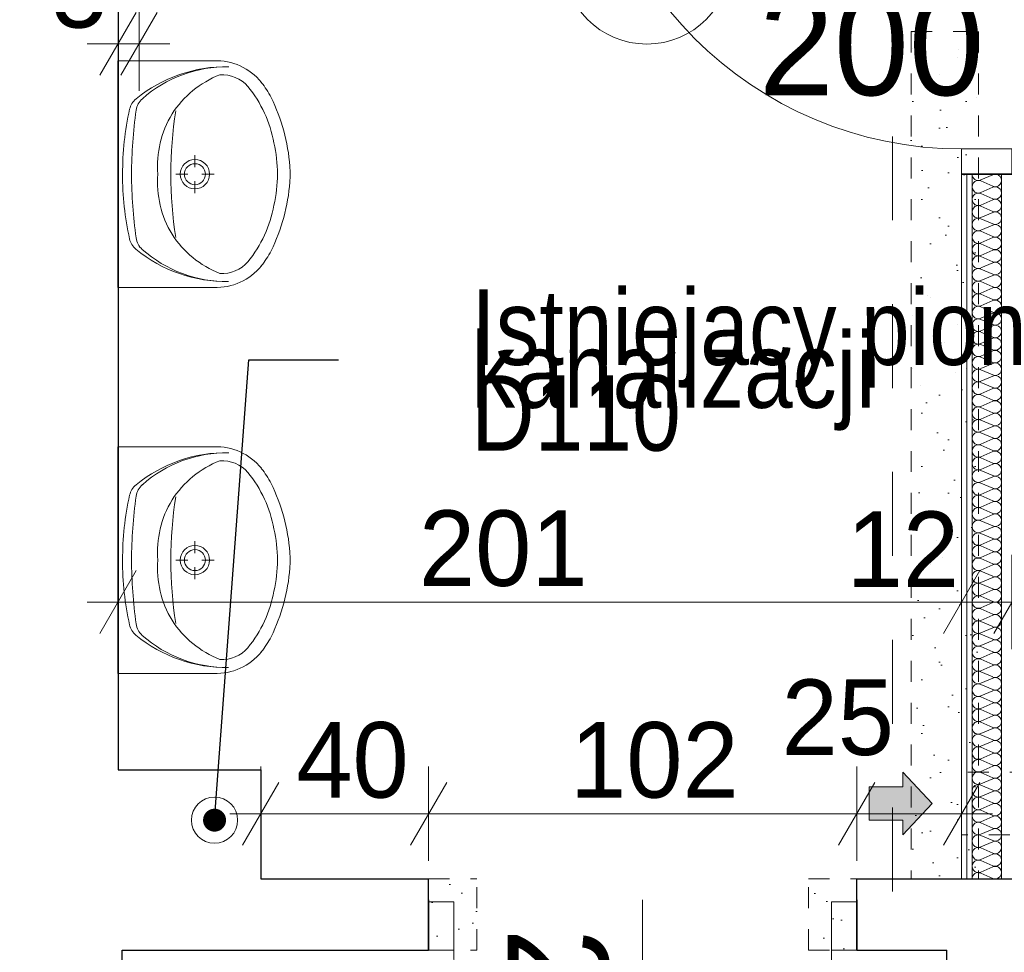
# Model space of a CAD drawing. Extents: x -145259 to -66341, y -2316 to 227384.
# Tile 56 of 141: x -93663 to -91317, y 97429 to 99652. Entities that reach past the tile are written whole.
import ezdxf

# ---------------------------------------------------------------- set-up
doc = ezdxf.new("R2010")
doc.units = 0
doc.header["$MEASUREMENT"] = 0
doc.linetypes.add('Hidden Line', pattern=[100, 50, -50])
doc.linetypes.add('Przerywana', pattern=[400, 200, -200])
for name, color, linetype, lineweight in [('Arch drzwi_Nr_Pióra__5', 7, 'Continuous', 13), ('arch izolacje_Nr_Pióra__5', 7, 'Continuous', 13), ('Arch opisy okien_Nr_Pióra__5', 7, 'Continuous', 13), ('Arch wymiary_Nr_Pióra__21', 7, 'Continuous', 13), ('Arch wymiary_Nr_Pióra__5', 7, 'Continuous', 13), ('Arch zmurowania_Nr_Pióra__27', 7, 'Continuous', 35), ('Arch ściany działowe_Nr_Pióra__5', 7, 'Continuous', 13), ('Drzwi ArchiCAD_Nr_Pióra__27', 7, 'Continuous', 35), ('Drzwi ArchiCAD_Nr_Pióra__5', 7, 'Continuous', 13), ('Inwent kominy_Nr_Pióra__21', 7, 'Continuous', 13), ('INWENT OPISY_Nr_Pióra__21', 7, 'Continuous', 13), ('INWENT STROPY_Nr_Pióra__21', 7, 'Continuous', 13), ('INWENT wyposarzenie_Nr_Pióra__21', 7, 'Continuous', 13), ('INWENT.ŚCIANY_Nr_Pióra__1', 7, 'Continuous', 25)]:
    doc.layers.add(name, color=color, linetype=linetype, lineweight=lineweight)
for name, color, linetype in [('arch izolacje', 7, 'Continuous'), ('Arch wymiary', 7, 'Continuous'), ('Arch zmurowania', 7, 'Continuous'), ('Drzwi ArchiCAD', 7, 'Continuous'), ('INWENT wyposarzenie', 7, 'Continuous')]:
    doc.layers.add(name, color=color, linetype=linetype)
for name, color, linetype, lineweight, true_color in [('Arch wyburzenia_Nr_Pióra__2', 7, 'Continuous', 13, 0x7f7f7f), ('INWENT kanalizacja_Nr_Pióra__118', 7, 'Continuous', 13, 0x573938), ('INWENT.ŚCIANY_Nr_Pióra__2', 7, 'Continuous', 13, 0x7f7f7f)]:
    doc.layers.add(name, color=color, linetype=linetype, lineweight=lineweight, true_color=true_color)
doc.styles.add('GENERATED_STYLE_1', font='txt')
doc.styles.add('GENERATED_STYLE_4', font='txt')
doc.styles.add('GENERATED_STYLE_7', font='txt')
doc.dimstyles.new('GENERATED_STYLE__2', dxfattribs={"dimtxt": 179.999995, "dimasz": 114, "dimexe": 0.18, "dimexo": 0, "dimgap": 0.09, "dimtad": 1, "dimtih": 1, "dimtoh": 1, "dimdec": 0, "dimlfac": 0.1, "dimzin": 0, "dimdsep": 46, "dimtxsty": 'GENERATED_STYLE_1', "dimblk": 'ARROWHEAD_2', "dimblk1": 'ARROWHEAD_2', "dimblk2": 'ARROWHEAD_2', "dimcen": 0.09, "dimclrd": 7, "dimclre": 7, "dimclrt": 7, "dimazin": 0, "dimtfac": 1, "dimtdec": 4, "dimtmove": 0, "dimatfit": 3, "dimfxl": 0, "dimtolj": 1, "dimtzin": 0, "dimarcsym": 0})
doc.dimstyles.new('GENERATED_STYLE__3', dxfattribs={"dimtxt": 179.999995, "dimasz": 114, "dimexe": 0.18, "dimexo": 0, "dimgap": 0.09, "dimtad": 1, "dimtih": 1, "dimtoh": 1, "dimdec": 0, "dimlfac": 0.1, "dimzin": 0, "dimdsep": 46, "dimtxsty": 'GENERATED_STYLE_1', "dimblk": 'ARROWHEAD_2', "dimblk1": 'ARROWHEAD_2', "dimblk2": 'ARROWHEAD_2', "dimcen": 0.09, "dimclrd": 7, "dimclre": 7, "dimclrt": 7, "dimazin": 0, "dimtfac": 1, "dimtdec": 4, "dimtmove": 2, "dimatfit": 3, "dimfxl": 0, "dimtolj": 1, "dimtzin": 0, "dimarcsym": 0})
doc.dimstyles.new('GENERATED_STYLE__9', dxfattribs={"dimtxt": 0.18, "dimasz": 109.44, "dimexe": 0.18, "dimexo": 0.0625, "dimgap": 0.09, "dimtad": 0, "dimtih": 1, "dimtoh": 1, "dimdec": 4, "dimzin": 0, "dimdsep": 46, "dimcen": 0.09, "dimadec": 0, "dimazin": 0, "dimtfac": 1, "dimtdec": 4, "dimtmove": 0, "dimatfit": 3, "dimldrblk": 'ARROWHEAD_11', "dimfxl": 0, "dimtolj": 1, "dimtzin": 0, "dimarcsym": 0})
pattern_1 = [(45, (0, 200), (-63.63961, 63.63961), [0, -60, 0, -90]), (110, (200, 200), (84.572336, 30.78181), [0, -44, 0, -76])]

# ---------------------------------------------------------------- blocks, each defined once
blk = doc.blocks.new('D1 Drzwi proste 14_11')
at = {"layer": 'Drzwi ArchiCAD_Nr_Pióra__27', "linetype": 'Continuous'}
for p, q in [((-510, 0), (-510, -115)), ((510, 0), (510, -115))]:
    blk.add_line(p, q, dxfattribs=at)
at = {"layer": 'Drzwi ArchiCAD_Nr_Pióra__5', "linetype": 'Continuous'}
for p, q in [((450, 0), (450, 900)), ((-450, 0), (-510, 0)), ((-510, 0), (-510, -115)), ((-450, -115), (-450, 0)), ((510, 0), (450, 0)), ((450, 0), (450, -115)), ((510, -115), (510, 0)), ((-510, -115), (-450, -115)), ((450, -115), (510, -115))]:
    blk.add_line(p, q, dxfattribs=at)
blk.add_arc((450, 0), 900, 90, 180, dxfattribs=at)
blk = doc.blocks.new('Ściana_244', base_point=(-91668.7, 97553.6))
at = {"layer": 'Arch zmurowania_Nr_Pióra__27', "linetype": 'Continuous'}
for p, q in [((-92688.7, 97548.6), (-92688.7, 97553.6)), ((-91668.7, 97548.6), (-91668.7, 97553.6)), ((-92688.7, 97433.6), (-92688.7, 97548.6)), ((-91668.7, 97433.6), (-91668.7, 97548.6))]:
    blk.add_line(p, q, dxfattribs=at)
at = {"layer": 'Drzwi ArchiCAD', "color": 8, "linetype": 'Continuous', "lineweight": 13, "true_color": 0x7f7f7f, "xscale": -1, "zscale": 1000, "rotation": 180}
blk.add_blockref('D1 Drzwi proste 14_11', (-92178.7, 97433.6), dxfattribs=at)
blk = doc.blocks.new('D1 Drzwi proste 14_12')
at = {"layer": 'Drzwi ArchiCAD_Nr_Pióra__27', "linetype": 'Continuous'}
for p, q in [((-510, 0), (-510, -120)), ((510, 0), (510, -120))]:
    blk.add_line(p, q, dxfattribs=at)
at = {"layer": 'Drzwi ArchiCAD_Nr_Pióra__5', "linetype": 'Continuous'}
for p, q in [((450, 0), (450, 900)), ((-450, 0), (-510, 0)), ((-510, 0), (-510, -120)), ((-450, -120), (-450, 0)), ((510, 0), (450, 0)), ((450, 0), (450, -120)), ((510, -120), (510, 0)), ((-510, -120), (-450, -120)), ((450, -120), (510, -120))]:
    blk.add_line(p, q, dxfattribs=at)
blk.add_arc((450, 0), 900, 90, 180, dxfattribs=at)
blk = doc.blocks.new('Ściana_258', base_point=(-91298.7, 100303.6))
at = {"layer": 'Arch zmurowania_Nr_Pióra__27', "linetype": 'Continuous'}
for p, q in [((-91418.7, 100303.6), (-91298.7, 100303.6)), ((-91418.7, 99283.6), (-91298.7, 99283.6))]:
    blk.add_line(p, q, dxfattribs=at)
at = {"layer": 'Drzwi ArchiCAD', "color": 8, "linetype": 'Continuous', "lineweight": 13, "true_color": 0x7f7f7f, "zscale": 1000, "rotation": 90}
blk.add_blockref('D1 Drzwi proste 14_12', (-91418.7, 99793.6), dxfattribs=at)
blk = doc.blocks.new('Symbol Umywalka 14_24', base_point=(-93018.7, 98093.6))
at = {"layer": 'INWENT wyposarzenie_Nr_Pióra__21', "linetype": 'Continuous'}
for p, q in [((-93428.8, 98093.6), (-93428.8, 98633.6)), ((-93428.8, 98633.6), (-93200.3, 98633.6)), ((-93428.8, 98448.7), (-93428.8, 98278.5)), ((-93245.5, 98409), (-93245.5, 98380.2)), ((-93290.9, 98363.5), (-93262.1, 98363.5)), ((-93245.5, 98346.8), (-93245.5, 98318)), ((-93228.8, 98363.5), (-93200, 98363.5)), ((-93428.8, 98093.6), (-93200.3, 98093.6))]:
    blk.add_line(p, q, dxfattribs=at)
for radius in [35, 25]:
    blk.add_circle((-93245.5, 98363.5), radius, dxfattribs=at)
for centre, radius, start, end in [((-93194.4, 98496.4), 137.4, 38.7454, 92.4552), ((-93170.8, 98280.1), 339.6, 89.0153, 129.2578), ((-93169, 98314.5), 305.1, 89.2458, 131.398), ((-93097.8, 98376.5), 240.7, 111.5519, 147.1558), ((-93180.6, 98519.6), 80.9, 40.8016, 93.9306), ((-93253.4, 98449.3), 212.8, 27.1571, 38.6848), ((-93346.1, 98387), 293, 9.9978, 39.2851), ((-93357.2, 98508.2), 45, 129.2578, 167.2285), ((-93341, 98509.7), 45, 131.398, 172.0921), ((-93462.4, 98349.9), 444.2, 4.2052, 26.2597), ((-92741.9, 98368.7), 675.9, 167.2285, 180.4328), ((-92242.7, 98357.1), 1153.8, 172.0921, 179.6775), ((-92318, 98363.6), 984.9, 171.1796, 188.8266), ((-93093.9, 98382.9), 240.6, 148.9439, 184.606), ((-93365.4, 98363.6), 316.7, 346.4334, 13.5666), ((-93288.7, 98363.6), 270, 355.9876, 4.0124), ((-92741.9, 98357.8), 675.9, 179.4897, 192.694), ((-92242.7, 98368.8), 1153.8, 180.245, 187.8304), ((-93093.9, 98344.3), 240.6, 175.394, 211.0561), ((-93462.4, 98377.3), 444.2, 333.7403, 355.7948), ((-93346.1, 98340.2), 293, 320.7149, 350.0022), ((-93357.4, 98219.2), 45, 192.694, 230.6648), ((-93341.2, 98217.7), 45, 187.8304, 228.5245), ((-93097.8, 98350.7), 240.7, 212.8442, 248.4481), ((-93170.7, 98447.1), 339.6, 230.6648, 270.9072), ((-93168.9, 98412.6), 305.1, 228.5245, 270.6767), ((-93253.4, 98277.9), 212.8, 321.3152, 332.8429), ((-93194.4, 98230.8), 137.4, 267.5448, 321.2546), ((-93180.6, 98207.6), 80.9, 266.0694, 319.1984)]:
    blk.add_arc(centre, radius, start, end, dxfattribs=at)
blk = doc.blocks.new('Symbol Umywalka 14_43', base_point=(-93018.7, 99013.7))
at = {"layer": 'INWENT wyposarzenie_Nr_Pióra__21', "linetype": 'Continuous'}
for p, q in [((-93428.8, 99013.7), (-93428.8, 99553.7)), ((-93428.8, 99553.7), (-93200.3, 99553.7)), ((-93428.8, 99368.7), (-93428.8, 99198.6)), ((-93245.5, 99329), (-93245.5, 99300.2)), ((-93290.9, 99283.5), (-93262.1, 99283.5)), ((-93245.5, 99266.9), (-93245.5, 99238.1)), ((-93228.8, 99283.5), (-93200, 99283.5)), ((-93428.8, 99013.7), (-93200.3, 99013.7))]:
    blk.add_line(p, q, dxfattribs=at)
for radius in [35, 25]:
    blk.add_circle((-93245.5, 99283.5), radius, dxfattribs=at)
for centre, radius, start, end in [((-93194.4, 99416.4), 137.4, 38.7454, 92.4552), ((-93170.8, 99200.1), 339.6, 89.0153, 129.2578), ((-93169, 99234.6), 305.1, 89.2458, 131.398), ((-93097.8, 99296.6), 240.7, 111.5519, 147.1558), ((-93180.6, 99439.7), 80.9, 40.8016, 93.9306), ((-93253.4, 99369.4), 212.8, 27.1571, 38.6848), ((-93346.1, 99307.1), 293, 9.9978, 39.2851), ((-93357.2, 99428.2), 45, 129.2578, 167.2285), ((-93341, 99429.7), 45, 131.398, 172.0921), ((-93462.4, 99270), 444.2, 4.2052, 26.2597), ((-92741.9, 99288.8), 675.9, 167.2285, 180.4328), ((-92242.7, 99277.2), 1153.8, 172.0921, 179.6775), ((-93093.9, 99303), 240.6, 148.9439, 184.606), ((-92318, 99283.6), 984.9, 171.1796, 188.8266), ((-93365.4, 99283.7), 316.7, 346.4334, 13.5666), ((-93288.7, 99283.7), 270, 355.9876, 4.0124), ((-92741.9, 99277.9), 675.9, 179.4897, 192.694), ((-92242.7, 99288.8), 1153.8, 180.245, 187.8304), ((-93093.9, 99264.3), 240.6, 175.394, 211.0561), ((-93462.4, 99297.3), 444.2, 333.7403, 355.7948), ((-93346.1, 99260.2), 293, 320.7149, 350.0022), ((-93357.4, 99139.3), 45, 192.694, 230.6648), ((-93341.2, 99137.8), 45, 187.8304, 228.5245), ((-93097.8, 99270.8), 240.7, 212.8442, 248.4481), ((-93170.7, 99367.1), 339.6, 230.6648, 270.9072), ((-93168.9, 99332.6), 305.1, 228.5245, 270.6767), ((-93253.4, 99197.9), 212.8, 321.3152, 332.8429), ((-93180.6, 99127.6), 80.9, 266.0694, 319.1984), ((-93194.4, 99150.9), 137.4, 267.5448, 321.2546)]:
    blk.add_arc(centre, radius, start, end, dxfattribs=at)
blk = doc.blocks.new('Izolacja cieplna 14_51', base_point=(-91393.7, 99283.6))
at = {"layer": 'arch izolacje_Nr_Pióra__5', "linetype": 'Continuous'}
for p, q in [((-91344.6, 99282.3), (-91372.9, 99269.9)), ((-91372.9, 99267.3), (-91344.6, 99254.9)), ((-91344.6, 99252.3), (-91372.9, 99239.9)), ((-91372.9, 99237.3), (-91344.6, 99224.9)), ((-91344.6, 99222.3), (-91372.9, 99209.9)), ((-91372.9, 99207.3), (-91344.6, 99194.9)), ((-91344.6, 99192.3), (-91372.9, 99179.9)), ((-91372.9, 99177.3), (-91344.6, 99164.9)), ((-91344.6, 99162.3), (-91372.9, 99149.9)), ((-91372.9, 99147.3), (-91344.6, 99134.9)), ((-91344.6, 99132.3), (-91372.9, 99119.9)), ((-91372.9, 99117.3), (-91344.6, 99104.9)), ((-91344.6, 99102.3), (-91372.9, 99089.9)), ((-91372.9, 99087.3), (-91344.6, 99074.9)), ((-91344.6, 99072.3), (-91372.9, 99059.9)), ((-91372.9, 99057.3), (-91344.6, 99044.9)), ((-91344.6, 99042.3), (-91372.9, 99029.9)), ((-91372.9, 99027.3), (-91344.6, 99014.9)), ((-91344.6, 99012.3), (-91372.9, 98999.9)), ((-91372.9, 98997.3), (-91344.6, 98984.9)), ((-91344.6, 98982.3), (-91372.9, 98969.9)), ((-91372.9, 98967.3), (-91344.6, 98954.9)), ((-91344.6, 98952.3), (-91372.9, 98939.9)), ((-91372.9, 98937.3), (-91344.6, 98924.9)), ((-91344.6, 98922.3), (-91372.9, 98909.9)), ((-91372.9, 98907.3), (-91344.6, 98894.9)), ((-91344.6, 98892.3), (-91372.9, 98879.9)), ((-91372.9, 98877.3), (-91344.6, 98864.9)), ((-91344.6, 98862.3), (-91372.9, 98849.9)), ((-91372.9, 98847.3), (-91344.6, 98834.9)), ((-91344.6, 98832.3), (-91372.9, 98819.9)), ((-91372.9, 98817.3), (-91344.6, 98804.9)), ((-91344.6, 98802.3), (-91372.9, 98789.9)), ((-91372.9, 98787.3), (-91344.6, 98774.9)), ((-91344.6, 98772.3), (-91372.9, 98759.9)), ((-91372.9, 98757.3), (-91344.6, 98744.9)), ((-91344.6, 98742.3), (-91372.9, 98729.9)), ((-91372.9, 98727.3), (-91344.6, 98714.9)), ((-91344.6, 98712.3), (-91372.9, 98699.9)), ((-91372.9, 98697.3), (-91344.6, 98684.9)), ((-91344.6, 98682.3), (-91372.9, 98669.9)), ((-91372.9, 98667.3), (-91344.6, 98654.9)), ((-91344.6, 98652.3), (-91372.9, 98639.9)), ((-91372.9, 98637.3), (-91344.6, 98624.9)), ((-91344.6, 98622.3), (-91372.9, 98609.9)), ((-91372.9, 98607.3), (-91344.6, 98594.9)), ((-91344.6, 98592.3), (-91372.9, 98579.9)), ((-91372.9, 98577.3), (-91344.6, 98564.9)), ((-91344.6, 98562.3), (-91372.9, 98549.9)), ((-91372.9, 98547.3), (-91344.6, 98534.9)), ((-91344.6, 98532.3), (-91372.9, 98519.9)), ((-91372.9, 98517.3), (-91344.6, 98504.9)), ((-91344.6, 98502.3), (-91372.9, 98489.9)), ((-91372.9, 98487.3), (-91344.6, 98474.9)), ((-91344.6, 98472.3), (-91372.9, 98459.9)), ((-91372.9, 98457.3), (-91344.6, 98444.9)), ((-91344.6, 98442.3), (-91372.9, 98429.9)), ((-91372.9, 98427.3), (-91344.6, 98414.9)), ((-91344.6, 98412.3), (-91372.9, 98399.9)), ((-91372.9, 98397.3), (-91344.6, 98384.9)), ((-91344.6, 98382.3), (-91372.9, 98369.9)), ((-91372.9, 98367.3), (-91344.6, 98354.9)), ((-91344.6, 98352.3), (-91372.9, 98339.9)), ((-91372.9, 98337.3), (-91344.6, 98324.9)), ((-91344.6, 98322.3), (-91372.9, 98309.9)), ((-91372.9, 98307.3), (-91344.6, 98294.9)), ((-91344.6, 98292.3), (-91372.9, 98279.9)), ((-91372.9, 98277.3), (-91344.6, 98264.9)), ((-91344.6, 98262.3), (-91372.9, 98249.9)), ((-91372.9, 98247.3), (-91344.6, 98234.9)), ((-91344.6, 98232.3), (-91372.9, 98219.9)), ((-91372.9, 98217.3), (-91344.6, 98204.9)), ((-91344.6, 98202.3), (-91372.9, 98189.9)), ((-91372.9, 98187.3), (-91344.6, 98174.9)), ((-91344.6, 98172.3), (-91372.9, 98159.9)), ((-91372.9, 98157.3), (-91344.6, 98144.9)), ((-91344.6, 98142.3), (-91372.9, 98129.9)), ((-91372.9, 98127.3), (-91344.6, 98114.9)), ((-91344.6, 98112.3), (-91372.9, 98099.9)), ((-91372.9, 98097.3), (-91344.6, 98084.9)), ((-91344.6, 98082.3), (-91372.9, 98069.9)), ((-91372.9, 98067.3), (-91344.6, 98054.9)), ((-91344.6, 98052.3), (-91372.9, 98039.9)), ((-91372.9, 98037.3), (-91344.6, 98024.9)), ((-91344.6, 98022.3), (-91372.9, 98009.9)), ((-91372.9, 98007.3), (-91344.6, 97994.9)), ((-91344.6, 97992.3), (-91372.9, 97979.9)), ((-91372.9, 97977.3), (-91344.6, 97964.9)), ((-91344.6, 97962.3), (-91372.9, 97949.9)), ((-91372.9, 97947.3), (-91344.6, 97934.9)), ((-91344.6, 97932.3), (-91372.9, 97919.9)), ((-91372.9, 97917.3), (-91344.6, 97904.9)), ((-91344.6, 97902.3), (-91372.9, 97889.9)), ((-91372.9, 97887.3), (-91344.6, 97874.9)), ((-91344.6, 97872.3), (-91372.9, 97859.9)), ((-91372.9, 97857.3), (-91344.6, 97844.9)), ((-91344.6, 97842.3), (-91372.9, 97829.9)), ((-91372.9, 97827.3), (-91344.6, 97814.9)), ((-91344.6, 97812.3), (-91372.9, 97799.9)), ((-91372.9, 97797.3), (-91344.6, 97784.9)), ((-91344.6, 97782.3), (-91372.9, 97769.9)), ((-91372.9, 97767.3), (-91344.6, 97754.9)), ((-91344.6, 97752.3), (-91372.9, 97739.9)), ((-91372.9, 97737.3), (-91344.6, 97724.9)), ((-91344.6, 97722.3), (-91372.9, 97709.9)), ((-91372.9, 97707.3), (-91344.6, 97694.9)), ((-91344.6, 97692.3), (-91372.9, 97679.9)), ((-91372.9, 97677.3), (-91344.6, 97664.9)), ((-91344.6, 97662.3), (-91372.9, 97649.9)), ((-91372.9, 97647.3), (-91344.6, 97634.9)), ((-91344.6, 97632.3), (-91372.9, 97619.9)), ((-91372.9, 97617.3), (-91344.6, 97604.9))]:
    blk.add_line(p, q, dxfattribs=at)
for centre, start_param, end_param in [((-91338.6, 99268.6), 5.870392, 9.837571), ((-91378.9, 99253.6), 2.7288, 6.695979), ((-91378.9, 99283.6), 4.712389, 6.695979), ((-91378.9, 99223.6), 2.7288, 6.695979), ((-91338.6, 99238.6), 5.870392, 9.837571), ((-91338.6, 99208.6), 5.870392, 9.837571), ((-91378.9, 99193.6), 2.7288, 6.695979), ((-91338.6, 99178.6), 5.870392, 9.837571), ((-91378.9, 99163.6), 2.7288, 6.695979), ((-91378.9, 99133.6), 2.7288, 6.695979), ((-91338.6, 99148.6), 5.870392, 9.837571), ((-91338.6, 99118.6), 5.870392, 9.837571), ((-91378.9, 99103.6), 2.7288, 6.695979), ((-91338.6, 99088.6), 5.870392, 9.837571), ((-91378.9, 99073.6), 2.7288, 6.695979), ((-91338.6, 99058.6), 5.870392, 9.837571), ((-91378.9, 99043.6), 2.7288, 6.695979), ((-91378.9, 99013.6), 2.7288, 6.695979), ((-91338.6, 99028.6), 5.870392, 9.837571), ((-91338.6, 98998.6), 5.870392, 9.837571), ((-91378.9, 98983.6), 2.7288, 6.695979), ((-91338.6, 98968.6), 5.870392, 9.837571), ((-91378.9, 98953.6), 2.7288, 6.695979), ((-91378.9, 98923.6), 2.7288, 6.695979), ((-91338.6, 98938.6), 5.870392, 9.837571), ((-91378.9, 98893.6), 2.7288, 6.695979), ((-91338.6, 98908.6), 5.870392, 9.837571), ((-91338.6, 98878.6), 5.870392, 9.837571), ((-91378.9, 98863.6), 2.7288, 6.695979), ((-91338.6, 98848.6), 5.870392, 9.837571), ((-91378.9, 98833.6), 2.7288, 6.695979), ((-91378.9, 98803.6), 2.7288, 6.695979), ((-91338.6, 98818.6), 5.870392, 9.837571), ((-91338.6, 98788.6), 5.870392, 9.837571), ((-91378.9, 98773.6), 2.7288, 6.695979), ((-91338.6, 98758.6), 5.870392, 9.837571), ((-91378.9, 98743.6), 2.7288, 6.695979), ((-91378.9, 98713.6), 2.7288, 6.695979), ((-91338.6, 98728.6), 5.870392, 9.837571), ((-91378.9, 98683.6), 2.7288, 6.695979), ((-91338.6, 98698.6), 5.870392, 9.837571), ((-91338.6, 98668.6), 5.870392, 9.837571), ((-91378.9, 98653.6), 2.7288, 6.695979), ((-91338.6, 98638.6), 5.870392, 9.837571), ((-91378.9, 98623.6), 2.7288, 6.695979), ((-91378.9, 98593.6), 2.7288, 6.695979), ((-91338.6, 98608.6), 5.870392, 9.837571), ((-91338.6, 98578.6), 5.870392, 9.837571), ((-91378.9, 98563.6), 2.7288, 6.695979), ((-91338.6, 98548.6), 5.870392, 9.837571), ((-91378.9, 98533.6), 2.7288, 6.695979), ((-91338.6, 98518.6), 5.870392, 9.837571), ((-91378.9, 98503.6), 2.7288, 6.695979), ((-91378.9, 98473.6), 2.7288, 6.695979), ((-91338.6, 98488.6), 5.870392, 9.837571), ((-91338.6, 98458.6), 5.870392, 9.837571), ((-91378.9, 98443.6), 2.7288, 6.695979), ((-91338.6, 98428.6), 5.870392, 9.837571), ((-91378.9, 98413.6), 2.7288, 6.695979), ((-91378.9, 98383.6), 2.7288, 6.695979), ((-91338.6, 98398.6), 5.870392, 9.837571), ((-91378.9, 98353.6), 2.7288, 6.695979), ((-91338.6, 98368.6), 5.870392, 9.837571), ((-91338.6, 98338.6), 5.870392, 9.837571), ((-91378.9, 98323.6), 2.7288, 6.695979), ((-91338.6, 98308.6), 5.870392, 9.837571), ((-91378.9, 98293.6), 2.7288, 6.695979), ((-91378.9, 98263.6), 2.7288, 6.695979), ((-91338.6, 98278.6), 5.870392, 9.837571), ((-91338.6, 98248.6), 5.870392, 9.837571), ((-91378.9, 98233.6), 2.7288, 6.695979), ((-91338.6, 98218.6), 5.870392, 9.837571), ((-91378.9, 98203.6), 2.7288, 6.695979), ((-91378.9, 98173.6), 2.7288, 6.695979), ((-91338.6, 98188.6), 5.870392, 9.837571), ((-91378.9, 98143.6), 2.7288, 6.695979), ((-91338.6, 98158.6), 5.870392, 9.837571), ((-91338.6, 98128.6), 5.870392, 9.837571), ((-91378.9, 98113.6), 2.7288, 6.695979), ((-91338.6, 98098.6), 5.870392, 9.837571), ((-91378.9, 98083.6), 2.7288, 6.695979), ((-91378.9, 98053.6), 2.7288, 6.695979), ((-91338.6, 98068.6), 5.870392, 9.837571), ((-91338.6, 98038.6), 5.870392, 9.837571), ((-91378.9, 98023.6), 2.7288, 6.695979), ((-91338.6, 98008.6), 5.870392, 9.837571), ((-91378.9, 97993.6), 2.7288, 6.695979), ((-91338.6, 97978.6), 5.870392, 9.837571), ((-91378.9, 97963.6), 2.7288, 6.695979), ((-91378.9, 97933.6), 2.7288, 6.695979), ((-91338.6, 97948.6), 5.870392, 9.837571), ((-91338.6, 97918.6), 5.870392, 9.837571), ((-91378.9, 97903.6), 2.7288, 6.695979), ((-91338.6, 97888.6), 5.870392, 9.837571), ((-91378.9, 97873.6), 2.7288, 6.695979), ((-91378.9, 97843.6), 2.7288, 6.695979), ((-91338.6, 97858.6), 5.870392, 9.837571), ((-91338.6, 97828.6), 5.870392, 9.837571), ((-91378.9, 97813.6), 2.7288, 6.695979), ((-91338.6, 97798.6), 5.870392, 9.837571), ((-91378.9, 97783.6), 2.7288, 6.695979), ((-91338.6, 97768.6), 5.870392, 9.837571), ((-91378.9, 97753.6), 2.7288, 6.695979), ((-91378.9, 97723.6), 2.7288, 6.695979), ((-91338.6, 97738.6), 5.870392, 9.837571), ((-91338.6, 97708.6), 5.870392, 9.837571), ((-91378.9, 97693.6), 2.7288, 6.695979), ((-91338.6, 97678.6), 5.870392, 9.837571), ((-91378.9, 97663.6), 2.7288, 6.695979), ((-91378.9, 97633.6), 2.7288, 6.695979), ((-91338.6, 97648.6), 5.870392, 9.837571), ((-91378.9, 97603.6), 2.7288, 4.712389), ((-91338.6, 97618.6), 5.870392, 9.837571)]:
    blk.add_ellipse(centre, major_axis=(0, -15), ratio=0.992498, start_param=start_param, end_param=end_param, dxfattribs=at)
blk = doc.blocks.new('*D1365')
at = {"layer": 'Arch wymiary_Nr_Pióra__5', "linetype": 'Continuous'}
for p, q in [((-93428.7, 98151), (-93428.7, 98376)), ((-91418.7, 98151), (-91418.7, 98376)), ((-93385.4, 98338.5), (-93472, 98188.5)), ((-91375.4, 98338.5), (-91462, 98188.5)), ((-93502.1, 98263.5), (-93428.7, 98263.5)), ((-93428.7, 98263.5), (-91418.7, 98263.5))]:
    blk.add_line(p, q, dxfattribs=at)
at = {"layer": 'Arch wymiary_Nr_Pióra__21', "char_height": 180, "attachment_point": 7, "style": 'GENERATED_STYLE_1'}
for s, insert in [('{201}', (-92711.7, 98299.5)), ('{12}', (-91692.5, 98299.5)), ('{167}', (-90695.1, 98299.5)), ('{1}', (-89789.3, 98299.5)), ('{145}', (-89066.5, 98299.5))]:
    blk.add_mtext(s, dxfattribs=dict(at, insert=insert))
blk = doc.blocks.new('ARROWHEAD_2')
at = {"color": 0, "linetype": 'Continuous', "lineweight": 0}
for p, q in [((-0.378, -0.655), (0.378, 0.655)), ((0, 0), (-1, 0))]:
    blk.add_line(p, q, dxfattribs=at)
blk = doc.blocks.new('*D1366')
at = {"layer": 'Arch wymiary_Nr_Pióra__5', "linetype": 'Continuous'}
for p, q in [((-91418.7, 98151), (-91418.7, 98376)), ((-91298.7, 98151), (-91298.7, 98376)), ((-91375.4, 98338.5), (-91462, 98188.5)), ((-91255.4, 98338.5), (-91342, 98188.5)), ((-91418.7, 98263.5), (-91298.7, 98263.5))]:
    blk.add_line(p, q, dxfattribs=at)
at = {"layer": 'Arch wymiary_Nr_Pióra__21', "char_height": 180, "attachment_point": 7, "style": 'GENERATED_STYLE_1'}
for s, insert in [('{201}', (-92711.7, 98299.5)), ('{12}', (-91692.5, 98299.5)), ('{167}', (-90695.1, 98299.5)), ('{1}', (-89789.3, 98299.5)), ('{145}', (-89066.5, 98299.5))]:
    blk.add_mtext(s, dxfattribs=dict(at, insert=insert))
blk = doc.blocks.new('*D1367')
at = {"layer": 'Arch wymiary_Nr_Pióra__5', "linetype": 'Continuous'}
for p, q in [((-91298.7, 98151), (-91298.7, 98376)), ((-89630.7, 98151), (-89630.7, 98376)), ((-91255.4, 98338.5), (-91342, 98188.5)), ((-89674, 98188.5), (-89587.4, 98338.5)), ((-89575.4, 98338.5), (-89662, 98188.5)), ((-91298.7, 98263.5), (-89630.7, 98263.5))]:
    blk.add_line(p, q, dxfattribs=at)
at = {"layer": 'Arch wymiary_Nr_Pióra__21', "char_height": 180, "attachment_point": 7, "style": 'GENERATED_STYLE_1'}
for s, insert in [('{201}', (-92711.7, 98299.5)), ('{12}', (-91692.5, 98299.5)), ('{167}', (-90695.1, 98299.5)), ('{1}', (-89789.3, 98299.5)), ('{145}', (-89066.5, 98299.5))]:
    blk.add_mtext(s, dxfattribs=dict(at, insert=insert))
blk = doc.blocks.new('*D1368')
at = {"layer": 'Arch wymiary_Nr_Pióra__5', "linetype": 'Continuous'}
for p, q in [((-89630.7, 98151), (-89630.7, 98376)), ((-89618.7, 98151), (-89618.7, 98376)), ((-89674, 98188.5), (-89587.4, 98338.5)), ((-89575.4, 98338.5), (-89662, 98188.5)), ((-89630.7, 98263.5), (-89618.7, 98263.5))]:
    blk.add_line(p, q, dxfattribs=at)
at = {"layer": 'Arch wymiary_Nr_Pióra__21', "char_height": 180, "attachment_point": 7, "style": 'GENERATED_STYLE_1'}
for s, insert in [('{201}', (-92711.7, 98299.5)), ('{12}', (-91692.5, 98299.5)), ('{167}', (-90695.1, 98299.5)), ('{1}', (-89789.3, 98299.5)), ('{145}', (-89066.5, 98299.5))]:
    blk.add_mtext(s, dxfattribs=dict(at, insert=insert))
blk = doc.blocks.new('*D1369')
at = {"layer": 'Arch wymiary_Nr_Pióra__5', "linetype": 'Continuous'}
for p, q in [((-89618.7, 98151), (-89618.7, 98376)), ((-88168.7, 98151), (-88168.7, 98376)), ((-89674, 98188.5), (-89587.4, 98338.5)), ((-89575.4, 98338.5), (-89662, 98188.5)), ((-88212, 98188.5), (-88125.4, 98338.5)), ((-89618.7, 98263.5), (-88168.7, 98263.5)), ((-88168.7, 98263.5), (-88095.4, 98263.5))]:
    blk.add_line(p, q, dxfattribs=at)
at = {"layer": 'Arch wymiary_Nr_Pióra__21', "char_height": 180, "attachment_point": 7, "style": 'GENERATED_STYLE_1'}
for s, insert in [('{201}', (-92711.7, 98299.5)), ('{12}', (-91692.5, 98299.5)), ('{167}', (-90695.1, 98299.5)), ('{1}', (-89789.3, 98299.5)), ('{145}', (-89066.5, 98299.5))]:
    blk.add_mtext(s, dxfattribs=dict(at, insert=insert))
blk = doc.blocks.new('*D1375')
at = {"layer": 'Arch wymiary_Nr_Pióra__5', "linetype": 'Continuous'}
for p, q in [((-93428.7, 99481.8), (-93428.7, 99706.8)), ((-93378.7, 99481.8), (-93378.7, 99706.8)), ((-93472, 99519.3), (-93385.4, 99669.3)), ((-93335.4, 99669.3), (-93422, 99519.3)), ((-93502.1, 99594.3), (-93428.7, 99594.3)), ((-93428.7, 99594.3), (-93378.7, 99594.3)), ((-93378.7, 99594.3), (-93305.4, 99594.3))]:
    blk.add_line(p, q, dxfattribs=at)
at = {"layer": 'Arch wymiary_Nr_Pióra__21', "insert": (-93587.3, 99630.3), "char_height": 180, "attachment_point": 7, "style": 'GENERATED_STYLE_1'}
blk.add_mtext('{5}', dxfattribs=at)
blk = doc.blocks.new('*D1420')
at = {"layer": 'Arch wymiary_Nr_Pióra__5', "linetype": 'Continuous'}
for p, q in [((-93088.7, 97646.3), (-93088.7, 97871.3)), ((-92688.7, 97646.3), (-92688.7, 97871.3)), ((-93045.4, 97833.8), (-93132, 97683.8)), ((-92645.4, 97833.8), (-92732, 97683.8)), ((-93162.1, 97758.8), (-93088.7, 97758.8)), ((-93088.7, 97758.8), (-92688.7, 97758.8))]:
    blk.add_line(p, q, dxfattribs=at)
at = {"layer": 'Arch wymiary_Nr_Pióra__21', "char_height": 180, "attachment_point": 7, "style": 'GENERATED_STYLE_1'}
for s, insert in [('{25}', (-91847.5, 97896.4)), ('{40}', (-93003.9, 97794.8)), ('{102}', (-92351.5, 97794.8))]:
    blk.add_mtext(s, dxfattribs=dict(at, insert=insert))
blk = doc.blocks.new('*D1421')
at = {"layer": 'Arch wymiary_Nr_Pióra__5', "linetype": 'Continuous'}
for p, q in [((-92688.7, 97646.3), (-92688.7, 97871.3)), ((-91668.7, 97646.3), (-91668.7, 97871.3)), ((-92645.4, 97833.8), (-92732, 97683.8)), ((-91625.4, 97833.8), (-91712, 97683.8)), ((-92688.7, 97758.8), (-91668.7, 97758.8))]:
    blk.add_line(p, q, dxfattribs=at)
at = {"layer": 'Arch wymiary_Nr_Pióra__21', "char_height": 180, "attachment_point": 7, "style": 'GENERATED_STYLE_1'}
for s, insert in [('{25}', (-91847.5, 97896.4)), ('{40}', (-93003.9, 97794.8)), ('{102}', (-92351.5, 97794.8))]:
    blk.add_mtext(s, dxfattribs=dict(at, insert=insert))
blk = doc.blocks.new('*D1422')
at = {"layer": 'Arch wymiary_Nr_Pióra__5', "linetype": 'Continuous'}
for p, q in [((-91668.7, 97646.3), (-91668.7, 97871.3)), ((-91418.7, 97646.3), (-91418.7, 97871.3)), ((-91625.4, 97833.8), (-91712, 97683.8)), ((-91462, 97683.8), (-91375.4, 97833.8)), ((-91668.7, 97758.8), (-91418.7, 97758.8)), ((-91418.7, 97758.8), (-91345.4, 97758.8))]:
    blk.add_line(p, q, dxfattribs=at)
at = {"layer": 'Arch wymiary_Nr_Pióra__21', "char_height": 180, "attachment_point": 7, "style": 'GENERATED_STYLE_1'}
for s, insert in [('{25}', (-91847.5, 97896.4)), ('{40}', (-93003.9, 97794.8)), ('{102}', (-92351.5, 97794.8))]:
    blk.add_mtext(s, dxfattribs=dict(at, insert=insert))
blk = doc.blocks.new('ARROWHEAD_11')
at = {"color": 0, "linetype": 'Continuous', "lineweight": 0}
blk.add_line((0, 0), (-1, 0), dxfattribs=at)
at = {"color": 0, "linetype": 'Continuous', "lineweight": 0, "const_width": 0.25, "flags": 128}
blk.add_lwpolyline([(-0.125, 0, 1), (0.125, 0, 1)], format="xyb", close=True, dxfattribs=at)

msp = doc.modelspace()

# ---------------------------------------------------------------- hatches: boundary and pattern name
at = {"layer": 'Arch wyburzenia_Nr_Pióra__2', "linetype": 'Continuous'}
h = msp.add_hatch(dxfattribs=at)
h.set_pattern_fill('Cut_Stone', color=256, style=0, pattern_type=2)
h.set_pattern_definition(pattern_1)
h.paths.add_polyline_path([(-91378.7, 97603.6), (-91378.7, 99623.6), (-91538.7, 99623.6), (-91538.7, 97603.6)], flags=0)
h = msp.add_hatch(dxfattribs=at)
h.set_pattern_fill('Cut_Stone', color=256, style=0, pattern_type=2)
h.set_pattern_definition(pattern_1)
h.paths.add_polyline_path([(-92688.7, 97433.6), (-92573.7, 97433.6), (-92573.7, 97603.6), (-92688.7, 97603.6)], flags=0)
h = msp.add_hatch(dxfattribs=at)
h.set_pattern_fill('Cut_Stone', color=256, style=0, pattern_type=2)
h.set_pattern_definition(pattern_1)
h.paths.add_polyline_path([(-91783.7, 97433.6), (-91668.7, 97433.6), (-91668.7, 97603.6), (-91783.7, 97603.6)], flags=0)
at = {"layer": 'Inwent kominy_Nr_Pióra__21', "linetype": 'Continuous'}
msp.add_hatch(color=256, dxfattribs=at).paths.add_polyline_path([(-91558.7, 97708.3), (-91558.7, 97743.3), (-91638.7, 97743.3), (-91638.7, 97823.3), (-91558.7, 97823.3), (-91558.7, 97858.3), (-91488.7, 97783.3)], flags=0)

# ---------------------------------------------------------------- linework, layer by layer
at = {"layer": 'Arch drzwi_Nr_Pióra__5', "linetype": 'Continuous'}
msp.add_line((-92178.7, 97553.6), (-92178.7, 96883.6), dxfattribs=at)
at = {"layer": 'Arch opisy okien_Nr_Pióra__5', "linetype": 'Continuous'}
msp.add_circle((-92168.7, 99793.6), 200, dxfattribs=at)
at = {"layer": 'Arch ściany działowe_Nr_Pióra__5', "linetype": 'Continuous'}
for p, q in [((-91418.7, 99283.6), (-91418.7, 97603.6)), ((-91406.2, 99283.6), (-91406.2, 97603.6)), ((-91393.7, 99283.6), (-91393.7, 97603.6)), ((-91323.7, 99283.6), (-91323.7, 97603.6))]:
    msp.add_line(p, q, dxfattribs=at)
at = {"layer": 'INWENT kanalizacja_Nr_Pióra__118', "linetype": 'Continuous'}
msp.add_circle((-93198.7, 97743.6), 55, dxfattribs=at)
at = {"layer": 'Inwent kominy_Nr_Pióra__21', "linetype": 'Continuous'}
for p, q in [((-91558.7, 97823.3), (-91558.7, 97858.3)), ((-91488.7, 97783.3), (-91558.7, 97858.3)), ((-91638.7, 97743.3), (-91638.7, 97823.3)), ((-91638.7, 97823.3), (-91558.7, 97823.3)), ((-91488.7, 97783.3), (-91558.7, 97708.3)), ((-91558.7, 97743.3), (-91638.7, 97743.3)), ((-91558.7, 97743.3), (-91558.7, 97708.3))]:
    msp.add_line(p, q, dxfattribs=at)
at = {"layer": 'Inwent kominy_Nr_Pióra__21', "linetype": 'Hidden Line'}
for p, q in [((-89353.7, 97858.3), (-91418.7, 97858.3)), ((-89503.7, 97708.3), (-91418.7, 97708.3))]:
    msp.add_line(p, q, dxfattribs=at)
at = {"layer": 'INWENT STROPY_Nr_Pióra__21', "linetype": 'Przerywana'}
msp.add_line((-91583.7, 94773.6), (-91583.7, 100883.6), dxfattribs=at)
at = {"layer": 'INWENT.ŚCIANY_Nr_Pióra__1', "linetype": 'Continuous'}
for p, q in [((-93428.7, 100883.6), (-93428.7, 97863.6)), ((-93428.7, 97863.6), (-93088.7, 97863.6)), ((-93088.7, 97863.6), (-93088.7, 97603.6)), ((-93088.7, 97603.6), (-92688.7, 97603.6)), ((-92688.7, 97433.6), (-92688.7, 97603.6)), ((-91668.7, 97433.6), (-91668.7, 97603.6)), ((-91668.7, 97603.6), (-88168.7, 97603.6)), ((-93418.7, 95863.6), (-93418.7, 97433.6)), ((-93418.7, 97433.6), (-92688.7, 97433.6)), ((-91668.7, 97433.6), (-91453.7, 97433.6)), ((-91453.7, 96463.6), (-91453.7, 97433.6))]:
    msp.add_line(p, q, dxfattribs=at)
at = {"layer": 'INWENT.ŚCIANY_Nr_Pióra__2', "linetype": 'Hidden Line'}
for p, q in [((-91538.7, 99623.6), (-91378.7, 99623.6)), ((-91538.7, 99623.6), (-91538.7, 97603.6)), ((-91378.7, 99623.6), (-91378.7, 97603.6)), ((-92688.7, 97603.6), (-92573.7, 97603.6)), ((-92573.7, 97433.6), (-92573.7, 97603.6)), ((-91783.7, 97433.6), (-91783.7, 97603.6)), ((-91783.7, 97603.6), (-91668.7, 97603.6)), ((-92688.7, 97433.6), (-92573.7, 97433.6)), ((-91783.7, 97433.6), (-91668.7, 97433.6))]:
    msp.add_line(p, q, dxfattribs=at)

# ---------------------------------------------------------------- block references
at = {"layer": 'arch izolacje', "color": 104, "linetype": 'Continuous', "lineweight": 20, "true_color": 0x029e21}
msp.add_blockref('Izolacja cieplna 14_51', (-91393.7, 99283.6), dxfattribs=at)
at = {"layer": 'Arch zmurowania'}
for name, p in [('Ściana_258', (-91298.7, 100303.6)), ('Ściana_244', (-91668.7, 97553.6))]:
    msp.add_blockref(name, p, dxfattribs=at)
at = {"layer": 'INWENT wyposarzenie', "color": 104, "linetype": 'Continuous', "lineweight": 20, "true_color": 0x029e21}
for name, p in [('Symbol Umywalka 14_43', (-93018.7, 99013.7)), ('Symbol Umywalka 14_24', (-93018.7, 98093.6))]:
    msp.add_blockref(name, p, dxfattribs=at)

# ---------------------------------------------------------------- texts
at = {"layer": 'Arch drzwi_Nr_Pióra__5', "linetype": 'Continuous', "insert": (-91633.7, 100114.7), "char_height": 240, "width": 1346.334, "attachment_point": 2, "line_spacing_factor": 1.007146, "style": 'GENERATED_STYLE_7'}
msp.add_mtext('{90\\P200}', dxfattribs=at)
at = {"layer": 'Arch drzwi_Nr_Pióra__5', "linetype": 'Continuous', "insert": (-91857.6, 97218.6), "char_height": 240, "width": 1346.334, "attachment_point": 2, "rotation": 270, "line_spacing_factor": 1.007146, "style": 'GENERATED_STYLE_7'}
msp.add_mtext('{90\\P200}', dxfattribs=at)
at = {"layer": 'INWENT OPISY_Nr_Pióra__21', "linetype": 'Continuous', "insert": (-92589.1, 98815.3), "char_height": 180, "width": 1570.45, "attachment_point": 4, "line_spacing_factor": 0.340614, "style": 'GENERATED_STYLE_4'}
msp.add_mtext('{Istniejacy pion\\Pkanalizacji D110 }', dxfattribs=at)

# ---------------------------------------------------------------- dimensions: what is measured, and where the dimension line sits
at = {"layer": 'Arch wymiary', "linetype": 'Continuous'}
for base, p1, p2, dimstyle, picture, middle in [((-93428.7, 99594.3), (-93428.7, 100333.6), (-93378.7, 100333.6), 'GENERATED_STYLE__2', '*D1375', (-93519, 99720.3)), ((-93428.7, 98263.5), (-91298.7, 97603.6), (-89630.7, 99153.6), 'GENERATED_STYLE__2', '*D1367', (-90490.2, 98389.5)), ((-93428.7, 98263.5), (-89630.7, 99153.6), (-89618.7, 99153.6), 'GENERATED_STYLE__2', '*D1368', (-89721, 98389.5)), ((-93428.7, 98263.5), (-89618.7, 99153.6), (-88168.7, 97603.6), 'GENERATED_STYLE__2', '*D1369', (-88861.6, 98389.5)), ((-93428.7, 98263.5), (-93428.7, 97863.6), (-91418.7, 97603.6), 'GENERATED_STYLE__2', '*D1365', (-92506.8, 98389.5)), ((-93428.7, 98263.5), (-91418.7, 97603.6), (-91298.7, 97603.6), 'GENERATED_STYLE__2', '*D1366', (-91555.9, 98389.5)), ((-93088.7, 97758.8), (-93088.7, 97603.6), (-92688.7, 97433.6), 'GENERATED_STYLE__2', '*D1420', (-92867.3, 97884.8)), ((-93088.7, 97758.8), (-92688.7, 97433.6), (-91668.7, 97433.6), 'GENERATED_STYLE__2', '*D1421', (-92146.6, 97884.8)), ((-93088.7, 97758.8), (-91668.7, 97433.6), (-91418.7, 97603.6), 'GENERATED_STYLE__3', '*D1422', (-91710.9, 97986.4))]:
    dim = msp.add_linear_dim(base=base, p1=p1, p2=p2, dimstyle=dimstyle, dxfattribs=at)
    dim.commit()
    dim.dimension.update_dxf_attribs({"geometry": picture, "text_midpoint": middle})

# ---------------------------------------------------------------- leaders
at = {"layer": 'INWENT OPISY_Nr_Pióra__21', "linetype": 'Continuous', "annotation_type": 0, "has_hookline": 1, "hookline_direction": 1, "text_width": 1328.6}
msp.add_leader([(-93198.7, 97743.6), (-93117.1, 98841), (-92903, 98841)], dimstyle='GENERATED_STYLE__9', dxfattribs=at)

doc.saveas('drawing.dxf')
